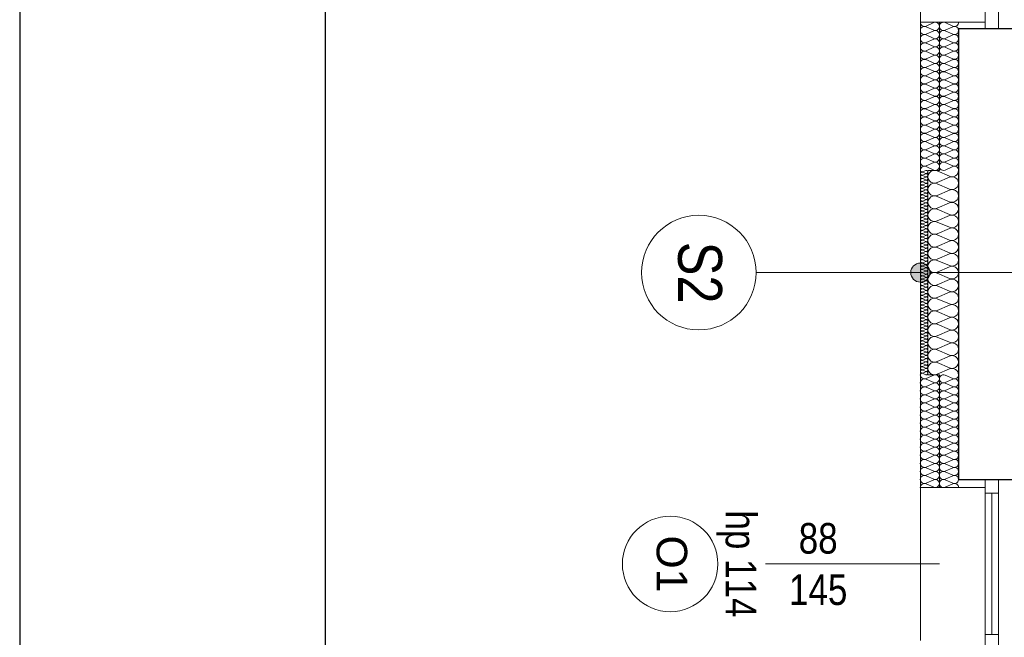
# Model space of a CAD drawing. Extents: x -558982 to 5119495, y -5290134 to 97908.
# Tile 222 of 256: x -444243 to -439088, y -15384 to -12152. Entities that reach past the tile are written whole.
import ezdxf

# ---------------------------------------------------------------- set-up
doc = ezdxf.new("R2010")
doc.units = 0
doc.header["$MEASUREMENT"] = 0
for name, color, linetype in [('$ IE TABELA', 7, 'Continuous'), ('Arch ocieplenie', 252, 'Continuous'), ('Arch opisy', 252, 'Continuous'), ('Inwent Izolacje', 252, 'Continuous')]:
    doc.layers.add(name, color=color, linetype=linetype)
for name, color, linetype, lineweight in [('Arch ocieplenie_Nr_Pióra__9', 252, 'Continuous', 13), ('Arch opisy okien_Nr_Pióra__9', 252, 'Continuous', 13), ('Arch opisy_Nr_Pióra__1', 252, 'Continuous', 25), ('Arch opisy_Nr_Pióra__21', 252, 'Continuous', 9), ('Arch opisy_Nr_Pióra__9', 252, 'Continuous', 13), ('Arch wykończenie_Nr_Pióra__3', 252, 'Continuous', 18), ('Inwent Izolacje_Nr_Pióra__2', 252, 'Continuous', 13), ('INWENT. OKNA_Nr_Pióra__21', 252, 'Continuous', 9), ('INWENT. OKNA_Nr_Pióra__5', 252, 'Continuous', 13), ('INWENT.ŚCIANY_Nr_Pióra__1', 252, 'Continuous', 25), ('INWENT.ŚCIANY_Nr_Pióra__2', 252, 'Continuous', 13), ('INWENT.ŚCIANY_Nr_Pióra__21', 252, 'Continuous', 9)]:
    doc.layers.add(name, color=color, linetype=linetype, lineweight=lineweight)
doc.styles.add('GENERATED_STYLE_10', font='arial.ttf')
doc.styles.add('GENERATED_STYLE_5', font='ARIALN.TTF')

# ---------------------------------------------------------------- blocks, each defined once
blk = doc.blocks.new('Izolacja cieplna 14_13', base_point=(-430484.9, 30572.6))
at = {"layer": 'Arch ocieplenie_Nr_Pióra__9', "linetype": 'Continuous'}
for p, q in [((-430456.9, 30571.9), (-430473, 30564.8)), ((-430473, 30563.4), (-430456.9, 30556.3)), ((-430456.9, 30554.9), (-430473, 30547.8)), ((-430473, 30546.4), (-430456.9, 30539.4)), ((-430456.9, 30537.9), (-430473, 30530.9)), ((-430473, 30529.4), (-430456.9, 30522.4)), ((-430456.9, 30520.9), (-430473, 30513.9)), ((-430473, 30512.5), (-430456.9, 30505.4)), ((-430456.9, 30504), (-430473, 30496.9)), ((-430473, 30495.5), (-430456.9, 30488.4)), ((-430456.9, 30487), (-430473, 30479.9)), ((-430473, 30478.5), (-430456.9, 30471.4)), ((-430456.9, 30470), (-430473, 30462.9)), ((-430473, 30461.5), (-430456.9, 30454.4)), ((-430456.9, 30453), (-430473, 30445.9)), ((-430473, 30444.5), (-430456.9, 30437.5)), ((-430456.9, 30436), (-430473, 30429)), ((-430473, 30427.5), (-430456.9, 30420.5)), ((-430456.9, 30419), (-430473, 30412)), ((-430473, 30410.5), (-430456.9, 30403.5)), ((-430456.9, 30402.1), (-430473, 30395)), ((-430473, 30393.6), (-430456.9, 30386.5)), ((-430456.9, 30385.1), (-430473, 30378)), ((-430473, 30376.6), (-430456.9, 30369.5)), ((-430456.9, 30368.1), (-430473, 30361)), ((-430473, 30359.6), (-430456.9, 30352.5)), ((-430456.9, 30351.1), (-430473, 30344)), ((-430473, 30342.6), (-430456.9, 30335.5)), ((-430456.9, 30334.1), (-430473, 30327.1)), ((-430473, 30325.6), (-430456.9, 30318.6)), ((-430456.9, 30317.1), (-430473, 30310.1)), ((-430473, 30308.6), (-430456.9, 30301.6)), ((-430456.9, 30300.2), (-430473, 30293.1)), ((-430473, 30291.7), (-430456.9, 30284.6)), ((-430456.9, 30283.2), (-430473, 30276.1)), ((-430473, 30274.7), (-430456.9, 30267.6)), ((-430456.9, 30266.2), (-430473, 30259.1)), ((-430473, 30257.7), (-430456.9, 30250.6)), ((-430456.9, 30249.2), (-430473, 30242.1)), ((-430473, 30240.7), (-430456.9, 30233.6)), ((-430456.9, 30232.2), (-430473, 30225.2)), ((-430473, 30223.7), (-430456.9, 30216.7)), ((-430456.9, 30215.2), (-430473, 30208.2)), ((-430473, 30206.7), (-430456.9, 30199.7)), ((-430456.9, 30198.2), (-430473, 30191.2)), ((-430473, 30189.8), (-430456.9, 30182.7)), ((-430456.9, 30181.3), (-430473, 30174.2)), ((-430473, 30172.8), (-430456.9, 30165.7)), ((-430456.9, 30164.3), (-430473, 30157.2)), ((-430473, 30155.8), (-430456.9, 30148.7)), ((-430456.9, 30147.3), (-430473, 30140.2)), ((-430473, 30138.8), (-430456.9, 30131.7)), ((-430456.9, 30130.3), (-430473, 30123.2)), ((-430473, 30121.8), (-430456.9, 30114.8)), ((-430456.9, 30113.3), (-430473, 30106.3)), ((-430473, 30104.8), (-430456.9, 30097.8)), ((-430456.9, 30096.3), (-430473, 30089.3)), ((-430473, 30087.9), (-430456.9, 30080.8)), ((-430456.9, 30079.4), (-430473, 30072.3)), ((-430473, 30070.9), (-430456.9, 30063.8)), ((-430456.9, 30062.4), (-430473, 30055.3)), ((-430473, 30053.9), (-430456.9, 30046.8)), ((-430456.9, 30045.4), (-430473, 30038.3)), ((-430473, 30036.9), (-430456.9, 30029.8)), ((-430456.9, 30028.4), (-430473, 30021.3)), ((-430473, 30019.9), (-430456.9, 30012.8)), ((-430456.9, 30011.4), (-430473, 30004.4)), ((-430473, 30002.9), (-430456.9, 29995.9)), ((-430456.9, 29994.4), (-430473, 29987.4)), ((-430473, 29985.9), (-430456.9, 29978.9)), ((-430456.9, 29977.5), (-430473, 29970.4)), ((-430473, 29969), (-430456.9, 29961.9)), ((-430456.9, 29960.5), (-430473, 29953.4)), ((-430473, 29952), (-430456.9, 29944.9)), ((-430456.9, 29943.5), (-430473, 29936.4)), ((-430473, 29935), (-430456.9, 29927.9)), ((-430456.9, 29926.5), (-430473, 29919.4)), ((-430473, 29918), (-430456.9, 29910.9)), ((-430456.9, 29909.5), (-430473, 29902.5)), ((-430473, 29901), (-430456.9, 29894)), ((-430456.9, 29892.5), (-430473, 29885.5)), ((-430473, 29884), (-430456.9, 29877)), ((-430456.9, 29875.5), (-430473, 29868.5)), ((-430473, 29867.1), (-430456.9, 29860)), ((-430456.9, 29858.6), (-430473, 29851.5)), ((-430473, 29850.1), (-430456.9, 29843)), ((-430456.9, 29841.6), (-430473, 29834.5)), ((-430473, 29833.1), (-430456.9, 29826)), ((-430456.9, 29824.6), (-430473, 29817.5)), ((-430473, 29816.1), (-430456.9, 29809)), ((-430456.9, 29807.6), (-430473, 29800.5)), ((-430473, 29799.1), (-430456.9, 29792.1)), ((-430456.9, 29790.6), (-430473, 29783.6)), ((-430473, 29782.1), (-430456.9, 29775.1)), ((-430456.9, 29773.6), (-430473, 29766.6)), ((-430473, 29765.2), (-430456.9, 29758.1)), ((-430456.9, 29756.7), (-430473, 29749.6)), ((-430473, 29748.2), (-430456.9, 29741.1)), ((-430456.9, 29739.7), (-430473, 29732.6)), ((-430473, 29731.2), (-430456.9, 29724.1)), ((-430456.9, 29722.7), (-430473, 29715.6)), ((-430473, 29714.2), (-430456.9, 29707.1)), ((-430456.9, 29705.7), (-430473, 29698.6)), ((-430473, 29697.2), (-430456.9, 29690.2)), ((-430456.9, 29688.7), (-430473, 29681.7)), ((-430473, 29680.2), (-430456.9, 29673.2)), ((-430456.9, 29671.7), (-430473, 29664.7)), ((-430473, 29663.2), (-430456.9, 29656.2)), ((-430456.9, 29654.8), (-430473, 29647.7)), ((-430473, 29646.3), (-430456.9, 29639.2)), ((-430456.9, 29637.8), (-430473, 29630.7)), ((-430473, 29629.3), (-430456.9, 29622.2)), ((-430456.9, 29620.8), (-430473, 29613.7)), ((-430473, 29612.3), (-430456.9, 29605.2)), ((-430456.9, 29603.8), (-430473, 29596.7)), ((-430473, 29595.3), (-430456.9, 29588.2)), ((-430456.9, 29586.8), (-430473, 29579.8)), ((-430473, 29578.3), (-430456.9, 29571.3)), ((-430456.9, 29569.8), (-430473, 29562.8)), ((-430473, 29561.3), (-430456.9, 29554.3)), ((-430456.9, 29552.9), (-430473, 29545.8)), ((-430473, 29544.4), (-430456.9, 29537.3)), ((-430456.9, 29535.9), (-430473, 29528.8)), ((-430473, 29527.4), (-430456.9, 29520.3)), ((-430456.9, 29518.9), (-430473, 29511.8)), ((-430473, 29510.4), (-430456.9, 29503.3))]:
    blk.add_line(p, q, dxfattribs=at)
for centre, start_param, end_param in [((-430476.4, 30572.6), 3.141593, 5.125182), ((-430453.5, 30564.1), 4.299595, 8.266775), ((-430476.4, 30555.6), 1.158004, 5.125183), ((-430476.4, 30538.6), 1.158004, 5.125183), ((-430476.4, 30521.7), 1.158004, 5.125183), ((-430453.5, 30547.1), 4.299595, 8.266775), ((-430453.5, 30530.2), 4.299595, 8.266775), ((-430453.5, 30513.2), 4.299595, 8.266775), ((-430476.4, 30504.7), 1.158004, 5.125183), ((-430476.4, 30487.7), 1.158004, 5.125183), ((-430476.4, 30470.7), 1.158004, 5.125183), ((-430453.5, 30496.2), 4.299595, 8.266775), ((-430453.5, 30479.2), 4.299595, 8.266775), ((-430453.5, 30462.2), 4.299595, 8.266775), ((-430476.4, 30453.7), 1.158004, 5.125183), ((-430476.4, 30436.7), 1.158004, 5.125183), ((-430476.4, 30419.8), 1.158004, 5.125183), ((-430453.5, 30445.2), 4.299595, 8.266775), ((-430453.5, 30428.2), 4.299595, 8.266775), ((-430453.5, 30411.3), 4.299595, 8.266775), ((-430476.4, 30402.8), 1.158004, 5.125183), ((-430476.4, 30385.8), 1.158004, 5.125183), ((-430476.4, 30368.8), 1.158004, 5.125183), ((-430453.5, 30394.3), 4.299595, 8.266775), ((-430453.5, 30377.3), 4.299595, 8.266775), ((-430453.5, 30360.3), 4.299595, 8.266775), ((-430476.4, 30351.8), 1.158004, 5.125183), ((-430476.4, 30334.8), 1.158004, 5.125183), ((-430476.4, 30317.8), 1.158004, 5.125183), ((-430453.5, 30343.3), 4.299595, 8.266775), ((-430453.5, 30326.3), 4.299595, 8.266775), ((-430453.5, 30309.4), 4.299595, 8.266775), ((-430476.4, 30300.9), 1.158004, 5.125183), ((-430476.4, 30283.9), 1.158004, 5.125183), ((-430476.4, 30266.9), 1.158004, 5.125183), ((-430453.5, 30292.4), 4.299595, 8.266775), ((-430453.5, 30275.4), 4.299595, 8.266775), ((-430453.5, 30258.4), 4.299595, 8.266775), ((-430476.4, 30249.9), 1.158004, 5.125183), ((-430476.4, 30232.9), 1.158004, 5.125183), ((-430476.4, 30215.9), 1.158004, 5.125183), ((-430453.5, 30241.4), 4.299595, 8.266775), ((-430453.5, 30224.4), 4.299595, 8.266775), ((-430453.5, 30207.5), 4.299595, 8.266775), ((-430476.4, 30199), 1.158004, 5.125183), ((-430476.4, 30182), 1.158004, 5.125183), ((-430476.4, 30165), 1.158004, 5.125183), ((-430453.5, 30190.5), 4.299595, 8.266775), ((-430453.5, 30173.5), 4.299595, 8.266775), ((-430453.5, 30156.5), 4.299595, 8.266775), ((-430476.4, 30148), 1.158004, 5.125183), ((-430476.4, 30131), 1.158004, 5.125183), ((-430476.4, 30114), 1.158004, 5.125183), ((-430453.5, 30139.5), 4.299595, 8.266775), ((-430453.5, 30122.5), 4.299595, 8.266775), ((-430453.5, 30105.5), 4.299595, 8.266775), ((-430476.4, 30097.1), 1.158004, 5.125183), ((-430476.4, 30080.1), 1.158004, 5.125183), ((-430476.4, 30063.1), 1.158004, 5.125183), ((-430453.5, 30088.6), 4.299595, 8.266775), ((-430453.5, 30071.6), 4.299595, 8.266775), ((-430453.5, 30054.6), 4.299595, 8.266775), ((-430476.4, 30046.1), 1.158004, 5.125183), ((-430476.4, 30029.1), 1.158004, 5.125183), ((-430476.4, 30012.1), 1.158004, 5.125183), ((-430453.5, 30037.6), 4.299595, 8.266775), ((-430453.5, 30020.6), 4.299595, 8.266775), ((-430453.5, 30003.6), 4.299595, 8.266775), ((-430476.4, 29995.2), 1.158004, 5.125183), ((-430476.4, 29978.2), 1.158004, 5.125183), ((-430476.4, 29961.2), 1.158004, 5.125183), ((-430476.4, 29944.2), 1.158004, 5.125183), ((-430453.5, 29986.7), 4.299595, 8.266775), ((-430453.5, 29969.7), 4.299595, 8.266775), ((-430453.5, 29952.7), 4.299595, 8.266775), ((-430476.4, 29927.2), 1.158004, 5.125183), ((-430476.4, 29910.2), 1.158004, 5.125183), ((-430476.4, 29893.2), 1.158004, 5.125183), ((-430453.5, 29935.7), 4.299595, 8.266775), ((-430453.5, 29918.7), 4.299595, 8.266775), ((-430453.5, 29901.7), 4.299595, 8.266775), ((-430476.4, 29876.3), 1.158004, 5.125183), ((-430476.4, 29859.3), 1.158004, 5.125183), ((-430476.4, 29842.3), 1.158004, 5.125183), ((-430453.5, 29884.8), 4.299595, 8.266775), ((-430453.5, 29867.8), 4.299595, 8.266775), ((-430453.5, 29850.8), 4.299595, 8.266775), ((-430476.4, 29825.3), 1.158004, 5.125183), ((-430476.4, 29808.3), 1.158004, 5.125183), ((-430476.4, 29791.3), 1.158004, 5.125183), ((-430453.5, 29833.8), 4.299595, 8.266775), ((-430453.5, 29816.8), 4.299595, 8.266775), ((-430453.5, 29799.8), 4.299595, 8.266775), ((-430476.4, 29774.4), 1.158004, 5.125183), ((-430476.4, 29757.4), 1.158004, 5.125183), ((-430476.4, 29740.4), 1.158004, 5.125183), ((-430453.5, 29782.8), 4.299595, 8.266775), ((-430453.5, 29765.9), 4.299595, 8.266775), ((-430453.5, 29748.9), 4.299595, 8.266775), ((-430476.4, 29723.4), 1.158004, 5.125183), ((-430476.4, 29706.4), 1.158004, 5.125183), ((-430476.4, 29689.4), 1.158004, 5.125183), ((-430453.5, 29731.9), 4.299595, 8.266775), ((-430453.5, 29714.9), 4.299595, 8.266775), ((-430453.5, 29697.9), 4.299595, 8.266775), ((-430476.4, 29672.5), 1.158004, 5.125183), ((-430476.4, 29655.5), 1.158004, 5.125183), ((-430476.4, 29638.5), 1.158004, 5.125183), ((-430453.5, 29680.9), 4.299595, 8.266775), ((-430453.5, 29664), 4.299595, 8.266775), ((-430453.5, 29647), 4.299595, 8.266775), ((-430476.4, 29621.5), 1.158004, 5.125183), ((-430476.4, 29604.5), 1.158004, 5.125183), ((-430476.4, 29587.5), 1.158004, 5.125183), ((-430453.5, 29630), 4.299595, 8.266775), ((-430453.5, 29613), 4.299595, 8.266775), ((-430453.5, 29596), 4.299595, 8.266775), ((-430476.4, 29570.5), 1.158004, 5.125183), ((-430476.4, 29553.6), 1.158004, 5.125183), ((-430476.4, 29536.6), 1.158004, 5.125183), ((-430453.5, 29579), 4.299595, 8.266775), ((-430453.5, 29562.1), 4.299595, 8.266775), ((-430453.5, 29545.1), 4.299595, 8.266775), ((-430476.4, 29519.6), 1.158004, 5.125183), ((-430476.4, 29502.6), 1.158004, 3.141593), ((-430453.5, 29528.1), 4.299595, 8.266775), ((-430453.5, 29511.1), 4.299595, 8.266775)]:
    blk.add_ellipse(centre, major_axis=(8.51, 0), ratio=0.99823, start_param=start_param, end_param=end_param, dxfattribs=at)
blk = doc.blocks.new('Izolacja cieplna 14_15', base_point=(-430484.9, 29502.6))
at = {"layer": 'Arch ocieplenie_Nr_Pióra__9', "linetype": 'Continuous'}
for p, q in [((-430414.7, 29500.8), (-430455.1, 29483.3)), ((-430455.1, 29479.8), (-430414.7, 29462.2)), ((-430414.7, 29458.7), (-430455.1, 29441.2)), ((-430455.1, 29437.6), (-430414.7, 29420.1)), ((-430414.7, 29416.6), (-430455.1, 29399)), ((-430455.1, 29395.5), (-430414.7, 29378)), ((-430414.7, 29374.4), (-430455.1, 29356.9)), ((-430455.1, 29353.3), (-430414.7, 29335.8)), ((-430414.7, 29332.3), (-430455.1, 29314.7)), ((-430455.1, 29311.2), (-430414.7, 29293.7)), ((-430414.7, 29290.1), (-430455.1, 29272.6)), ((-430455.1, 29269.1), (-430414.7, 29251.5)), ((-430414.7, 29248), (-430455.1, 29230.5)), ((-430455.1, 29226.9), (-430414.7, 29209.4)), ((-430414.7, 29205.8), (-430455.1, 29188.3)), ((-430455.1, 29184.8), (-430414.7, 29167.2)), ((-430414.7, 29163.7), (-430455.1, 29146.2)), ((-430455.1, 29142.6), (-430414.7, 29125.1)), ((-430414.7, 29121.6), (-430455.1, 29104)), ((-430455.1, 29100.5), (-430414.7, 29083)), ((-430414.7, 29079.4), (-430455.1, 29061.9)), ((-430455.1, 29058.3), (-430414.7, 29040.8)), ((-430414.7, 29037.3), (-430455.1, 29019.7)), ((-430455.1, 29016.2), (-430414.7, 28998.7)), ((-430414.7, 28995.1), (-430455.1, 28977.6)), ((-430455.1, 28974.1), (-430414.7, 28956.5)), ((-430414.7, 28953), (-430455.1, 28935.5)), ((-430455.1, 28931.9), (-430414.7, 28914.4))]:
    blk.add_line(p, q, dxfattribs=at)
for centre, start_param, end_param in [((-430463.7, 29502.6), 3.141593, 5.125182), ((-430406.2, 29481.5), 4.299595, 8.266775), ((-430463.7, 29460.5), 1.158004, 5.125183), ((-430463.7, 29418.3), 1.158004, 5.125183), ((-430406.2, 29439.4), 4.299595, 8.266775), ((-430463.7, 29376.2), 1.158004, 5.125183), ((-430406.2, 29397.3), 4.299595, 8.266775), ((-430463.7, 29334), 1.158004, 5.125183), ((-430406.2, 29355.1), 4.299595, 8.266775), ((-430406.2, 29313), 4.299595, 8.266775), ((-430463.7, 29291.9), 1.158004, 5.125183), ((-430406.2, 29270.8), 4.299595, 8.266775), ((-430463.7, 29249.8), 1.158004, 5.125183), ((-430406.2, 29228.7), 4.299595, 8.266775), ((-430463.7, 29207.6), 1.158004, 5.125183), ((-430463.7, 29165.5), 1.158004, 5.125183), ((-430406.2, 29186.5), 4.299595, 8.266775), ((-430463.7, 29123.3), 1.158004, 5.125183), ((-430406.2, 29144.4), 4.299595, 8.266775), ((-430463.7, 29081.2), 1.158004, 5.125183), ((-430406.2, 29102.3), 4.299595, 8.266775), ((-430406.2, 29060.1), 4.299595, 8.266775), ((-430463.7, 29039), 1.158004, 5.125183), ((-430406.2, 29018), 4.299595, 8.266775), ((-430463.7, 28996.9), 1.158004, 5.125183), ((-430463.7, 28954.8), 1.158004, 5.125183), ((-430406.2, 28975.8), 4.299595, 8.266775), ((-430463.7, 28912.6), 1.158004, 3.141593), ((-430406.2, 28933.7), 4.299595, 8.266775)]:
    blk.add_ellipse(centre, major_axis=(21.3, 0), ratio=0.990766, start_param=start_param, end_param=end_param, dxfattribs=at)
blk = doc.blocks.new('Izolacja cieplna 14_16', base_point=(-430484.9, 31347.6))
at = {"layer": 'Arch ocieplenie_Nr_Pióra__9', "linetype": 'Continuous'}
for p, q in [((-430414.7, 31345.8), (-430455.1, 31327.9)), ((-430455.1, 31324.3), (-430414.7, 31306.4)), ((-430414.7, 31302.7), (-430455.1, 31284.8)), ((-430455.1, 31281.2), (-430414.7, 31263.3)), ((-430414.7, 31259.7), (-430455.1, 31241.8)), ((-430455.1, 31238.2), (-430414.7, 31220.3)), ((-430414.7, 31216.6), (-430455.1, 31198.7)), ((-430455.1, 31195.1), (-430414.7, 31177.2)), ((-430414.7, 31173.6), (-430455.1, 31155.7)), ((-430455.1, 31152.1), (-430414.7, 31134.1)), ((-430414.7, 31130.5), (-430455.1, 31112.6)), ((-430455.1, 31109), (-430414.7, 31091.1)), ((-430414.7, 31087.5), (-430455.1, 31069.6)), ((-430455.1, 31065.9), (-430414.7, 31048)), ((-430414.7, 31044.4), (-430455.1, 31026.5)), ((-430455.1, 31022.9), (-430414.7, 31005)), ((-430414.7, 31001.4), (-430455.1, 30983.4)), ((-430455.1, 30979.8), (-430414.7, 30961.9)), ((-430414.7, 30958.3), (-430455.1, 30940.4)), ((-430455.1, 30936.8), (-430414.7, 30918.9)), ((-430414.7, 30915.2), (-430455.1, 30897.3)), ((-430455.1, 30893.7), (-430414.7, 30875.8)), ((-430414.7, 30872.2), (-430455.1, 30854.3)), ((-430455.1, 30850.7), (-430414.7, 30832.8)), ((-430414.7, 30829.1), (-430455.1, 30811.2)), ((-430455.1, 30807.6), (-430414.7, 30789.7)), ((-430414.7, 30786.1), (-430455.1, 30768.2)), ((-430455.1, 30764.6), (-430414.7, 30746.6)), ((-430414.7, 30743), (-430455.1, 30725.1)), ((-430455.1, 30721.5), (-430414.7, 30703.6)), ((-430414.7, 30700), (-430455.1, 30682.1)), ((-430455.1, 30678.4), (-430414.7, 30660.5)), ((-430414.7, 30656.9), (-430455.1, 30639)), ((-430455.1, 30635.4), (-430414.7, 30617.5)), ((-430414.7, 30613.9), (-430455.1, 30595.9)), ((-430455.1, 30592.3), (-430414.7, 30574.4))]:
    blk.add_line(p, q, dxfattribs=at)
for centre, start_param, end_param in [((-430463.7, 31347.6), 4.712389, 6.695979), ((-430406.2, 31326.1), 5.870392, 9.837571), ((-430463.7, 31304.6), 2.7288, 6.695979), ((-430406.2, 31283), 5.870392, 9.837571), ((-430463.7, 31261.5), 2.7288, 6.695979), ((-430406.2, 31240), 5.870392, 9.837571), ((-430463.7, 31218.4), 2.7288, 6.695979), ((-430463.7, 31175.4), 2.7288, 6.695979), ((-430406.2, 31196.9), 5.870392, 9.837571), ((-430463.7, 31132.3), 2.7288, 6.695979), ((-430406.2, 31153.9), 5.870392, 9.837571), ((-430463.7, 31089.3), 2.7288, 6.695979), ((-430406.2, 31110.8), 5.870392, 9.837571), ((-430406.2, 31067.8), 5.870392, 9.837571), ((-430463.7, 31046.2), 2.7288, 6.695979), ((-430406.2, 31024.7), 5.870392, 9.837571), ((-430463.7, 31003.2), 2.7288, 6.695979), ((-430406.2, 30981.6), 5.870392, 9.837571), ((-430463.7, 30960.1), 2.7288, 6.695979), ((-430463.7, 30917.1), 2.7288, 6.695979), ((-430406.2, 30938.6), 5.870392, 9.837571), ((-430463.7, 30874), 2.7288, 6.695979), ((-430406.2, 30895.5), 5.870392, 9.837571), ((-430463.7, 30830.9), 2.7288, 6.695979), ((-430406.2, 30852.5), 5.870392, 9.837571), ((-430406.2, 30809.4), 5.870392, 9.837571), ((-430463.7, 30787.9), 2.7288, 6.695979), ((-430406.2, 30766.4), 5.870392, 9.837571), ((-430463.7, 30744.8), 2.7288, 6.695979), ((-430406.2, 30723.3), 5.870392, 9.837571), ((-430463.7, 30701.8), 2.7288, 6.695979), ((-430463.7, 30658.7), 2.7288, 6.695979), ((-430406.2, 30680.3), 5.870392, 9.837571), ((-430463.7, 30615.7), 2.7288, 6.695979), ((-430406.2, 30637.2), 5.870392, 9.837571), ((-430463.7, 30572.6), 2.7288, 4.712389), ((-430406.2, 30594.1), 5.870392, 9.837571)]:
    blk.add_ellipse(centre, major_axis=(0, -21.5), ratio=0.987924, start_param=start_param, end_param=end_param, dxfattribs=at)
blk = doc.blocks.new('Izolacja cieplna 14_266', base_point=(-430284.9, 30572.6))
at = {"layer": 'Inwent Izolacje_Nr_Pióra__2', "linetype": 'Continuous'}
for p, q in [((-430314.7, 31327.9), (-430355.1, 31345.8)), ((-430355.1, 31306.4), (-430314.7, 31324.3)), ((-430314.7, 31284.8), (-430355.1, 31302.7)), ((-430355.1, 31263.3), (-430314.7, 31281.2)), ((-430314.7, 31241.8), (-430355.1, 31259.7)), ((-430355.1, 31220.3), (-430314.7, 31238.2)), ((-430314.7, 31198.7), (-430355.1, 31216.6)), ((-430355.1, 31177.2), (-430314.7, 31195.1)), ((-430314.7, 31155.7), (-430355.1, 31173.6)), ((-430355.1, 31134.1), (-430314.7, 31152.1)), ((-430314.7, 31112.6), (-430355.1, 31130.5)), ((-430355.1, 31091.1), (-430314.7, 31109)), ((-430314.7, 31069.6), (-430355.1, 31087.5)), ((-430355.1, 31048), (-430314.7, 31065.9)), ((-430314.7, 31026.5), (-430355.1, 31044.4)), ((-430355.1, 31005), (-430314.7, 31022.9)), ((-430314.7, 30983.4), (-430355.1, 31001.4)), ((-430355.1, 30961.9), (-430314.7, 30979.8)), ((-430314.7, 30940.4), (-430355.1, 30958.3)), ((-430355.1, 30918.9), (-430314.7, 30936.8)), ((-430314.7, 30897.3), (-430355.1, 30915.2)), ((-430355.1, 30875.8), (-430314.7, 30893.7)), ((-430314.7, 30854.3), (-430355.1, 30872.2)), ((-430355.1, 30832.8), (-430314.7, 30850.7)), ((-430314.7, 30811.2), (-430355.1, 30829.1)), ((-430355.1, 30789.7), (-430314.7, 30807.6)), ((-430314.7, 30768.2), (-430355.1, 30786.1)), ((-430355.1, 30746.6), (-430314.7, 30764.6)), ((-430314.7, 30725.1), (-430355.1, 30743)), ((-430355.1, 30703.6), (-430314.7, 30721.5)), ((-430314.7, 30682.1), (-430355.1, 30700)), ((-430355.1, 30660.5), (-430314.7, 30678.4)), ((-430314.7, 30639), (-430355.1, 30656.9)), ((-430355.1, 30617.5), (-430314.7, 30635.4)), ((-430314.7, 30595.9), (-430355.1, 30613.9)), ((-430355.1, 30574.4), (-430314.7, 30592.3))]:
    blk.add_line(p, q, dxfattribs=at)
for centre, start_param, end_param in [((-430363.7, 31326.1), 5.870392, 9.837571), ((-430306.2, 31347.6), 2.7288, 4.712389), ((-430363.7, 31283), 5.870392, 9.837571), ((-430306.2, 31304.6), 2.7288, 6.695979), ((-430363.7, 31240), 5.870392, 9.837571), ((-430306.2, 31261.5), 2.7288, 6.695979), ((-430363.7, 31196.9), 5.870392, 9.837571), ((-430306.2, 31218.4), 2.7288, 6.695979), ((-430306.2, 31175.4), 2.7288, 6.695979), ((-430363.7, 31153.9), 5.870392, 9.837571), ((-430306.2, 31132.3), 2.7288, 6.695979), ((-430363.7, 31110.8), 5.870392, 9.837571), ((-430363.7, 31067.7), 5.870392, 9.837571), ((-430306.2, 31089.3), 2.7288, 6.695979), ((-430363.7, 31024.7), 5.870392, 9.837571), ((-430306.2, 31046.2), 2.7288, 6.695979), ((-430363.7, 30981.6), 5.870392, 9.837571), ((-430306.2, 31003.2), 2.7288, 6.695979), ((-430363.7, 30938.6), 5.870392, 9.837571), ((-430306.2, 30960.1), 2.7288, 6.695979), ((-430306.2, 30917.1), 2.7288, 6.695979), ((-430363.7, 30895.5), 5.870392, 9.837571), ((-430306.2, 30874), 2.7288, 6.695979), ((-430363.7, 30852.5), 5.870392, 9.837571), ((-430363.7, 30809.4), 5.870392, 9.837571), ((-430306.2, 30830.9), 2.7288, 6.695979), ((-430363.7, 30766.4), 5.870392, 9.837571), ((-430306.2, 30787.9), 2.7288, 6.695979), ((-430363.7, 30723.3), 5.870392, 9.837571), ((-430306.2, 30744.8), 2.7288, 6.695979), ((-430363.7, 30680.2), 5.870392, 9.837571), ((-430306.2, 30701.8), 2.7288, 6.695979), ((-430306.2, 30658.7), 2.7288, 6.695979), ((-430363.7, 30637.2), 5.870392, 9.837571), ((-430306.2, 30615.7), 2.7288, 6.695979), ((-430363.7, 30594.1), 5.870392, 9.837571), ((-430306.2, 30572.6), 4.712389, 6.695979)]:
    blk.add_ellipse(centre, major_axis=(0, 21.5), ratio=0.987924, start_param=start_param, end_param=end_param, dxfattribs=at)
blk = doc.blocks.new('Izolacja cieplna 14_267', base_point=(-430284.9, 28912.6))
at = {"layer": 'Inwent Izolacje_Nr_Pióra__2', "linetype": 'Continuous'}
for p, q in [((-430314.7, 29483.3), (-430355.1, 29500.8)), ((-430355.1, 29462.2), (-430314.7, 29479.8)), ((-430314.7, 29441.2), (-430355.1, 29458.7)), ((-430355.1, 29420.1), (-430314.7, 29437.6)), ((-430314.7, 29399), (-430355.1, 29416.6)), ((-430355.1, 29378), (-430314.7, 29395.5)), ((-430314.7, 29356.9), (-430355.1, 29374.4)), ((-430355.1, 29335.8), (-430314.7, 29353.3)), ((-430314.7, 29314.7), (-430355.1, 29332.3)), ((-430355.1, 29293.7), (-430314.7, 29311.2)), ((-430314.7, 29272.6), (-430355.1, 29290.1)), ((-430355.1, 29251.5), (-430314.7, 29269.1)), ((-430314.7, 29230.5), (-430355.1, 29248)), ((-430355.1, 29209.4), (-430314.7, 29226.9)), ((-430314.7, 29188.3), (-430355.1, 29205.8)), ((-430355.1, 29167.2), (-430314.7, 29184.8)), ((-430314.7, 29146.2), (-430355.1, 29163.7)), ((-430355.1, 29125.1), (-430314.7, 29142.6)), ((-430314.7, 29104), (-430355.1, 29121.6)), ((-430355.1, 29083), (-430314.7, 29100.5)), ((-430314.7, 29061.9), (-430355.1, 29079.4)), ((-430355.1, 29040.8), (-430314.7, 29058.3)), ((-430314.7, 29019.7), (-430355.1, 29037.3)), ((-430355.1, 28998.7), (-430314.7, 29016.2)), ((-430314.7, 28977.6), (-430355.1, 28995.1)), ((-430355.1, 28956.5), (-430314.7, 28974.1)), ((-430314.7, 28935.5), (-430355.1, 28953)), ((-430355.1, 28914.4), (-430314.7, 28931.9))]:
    blk.add_line(p, q, dxfattribs=at)
for centre, start_param, end_param in [((-430363.7, 29481.5), 4.299595, 8.266775), ((-430306.2, 29502.6), 1.158004, 3.141593), ((-430363.7, 29439.4), 4.299595, 8.266775), ((-430306.2, 29460.5), 1.158004, 5.125183), ((-430306.2, 29418.3), 1.158004, 5.125183), ((-430363.7, 29397.3), 4.299595, 8.266775), ((-430306.2, 29376.2), 1.158004, 5.125183), ((-430363.7, 29355.1), 4.299595, 8.266775), ((-430363.7, 29313), 4.299595, 8.266775), ((-430306.2, 29334), 1.158004, 5.125183), ((-430363.7, 29270.8), 4.299595, 8.266775), ((-430306.2, 29291.9), 1.158004, 5.125183), ((-430363.7, 29228.7), 4.299595, 8.266775), ((-430306.2, 29249.8), 1.158004, 5.125183), ((-430363.7, 29186.5), 4.299595, 8.266775), ((-430306.2, 29207.6), 1.158004, 5.125183), ((-430306.2, 29165.5), 1.158004, 5.125183), ((-430363.7, 29144.4), 4.299595, 8.266775), ((-430306.2, 29123.3), 1.158004, 5.125183), ((-430363.7, 29102.3), 4.299595, 8.266775), ((-430363.7, 29060.1), 4.299595, 8.266775), ((-430306.2, 29081.2), 1.158004, 5.125183), ((-430363.7, 29018), 4.299595, 8.266775), ((-430306.2, 29039), 1.158004, 5.125183), ((-430363.7, 28975.8), 4.299595, 8.266775), ((-430306.2, 28996.9), 1.158004, 5.125183), ((-430306.2, 28954.8), 1.158004, 5.125183), ((-430363.7, 28933.7), 4.299595, 8.266775), ((-430306.2, 28912.6), 3.141593, 5.125182)]:
    blk.add_ellipse(centre, major_axis=(-21.3, 0), ratio=0.990766, start_param=start_param, end_param=end_param, dxfattribs=at)
blk = doc.blocks.new('Izolacja cieplna 14_268', base_point=(-430284.9, 29502.6))
at = {"layer": 'Inwent Izolacje_Nr_Pióra__2', "linetype": 'Continuous'}
for p, q in [((-430332.6, 30542), (-430397.3, 30569.8)), ((-430397.3, 30508.5), (-430332.6, 30536.4)), ((-430332.6, 30475.1), (-430397.3, 30502.9)), ((-430397.3, 30441.7), (-430332.6, 30469.5)), ((-430332.6, 30408.2), (-430397.3, 30436.1)), ((-430397.3, 30374.8), (-430332.6, 30402.6)), ((-430332.6, 30341.4), (-430397.3, 30369.2)), ((-430397.3, 30307.9), (-430332.6, 30335.7)), ((-430332.6, 30274.5), (-430397.3, 30302.3)), ((-430397.3, 30241), (-430332.6, 30268.9)), ((-430332.6, 30207.6), (-430397.3, 30235.4)), ((-430397.3, 30174.2), (-430332.6, 30202)), ((-430332.6, 30140.7), (-430397.3, 30168.6)), ((-430397.3, 30107.3), (-430332.6, 30135.1)), ((-430332.6, 30073.9), (-430397.3, 30101.7)), ((-430397.3, 30040.4), (-430332.6, 30068.2)), ((-430332.6, 30007), (-430397.3, 30034.8)), ((-430397.3, 29973.5), (-430332.6, 30001.4)), ((-430332.6, 29940.1), (-430397.3, 29967.9)), ((-430397.3, 29906.7), (-430332.6, 29934.5)), ((-430332.6, 29873.2), (-430397.3, 29901.1)), ((-430397.3, 29839.8), (-430332.6, 29867.6)), ((-430332.6, 29806.4), (-430397.3, 29834.2)), ((-430397.3, 29772.9), (-430332.6, 29800.7)), ((-430332.6, 29739.5), (-430397.3, 29767.3)), ((-430397.3, 29706), (-430332.6, 29733.9)), ((-430332.6, 29672.6), (-430397.3, 29700.4)), ((-430397.3, 29639.2), (-430332.6, 29667)), ((-430332.6, 29605.7), (-430397.3, 29633.6)), ((-430397.3, 29572.3), (-430332.6, 29600.1)), ((-430332.6, 29538.9), (-430397.3, 29566.7)), ((-430397.3, 29505.4), (-430332.6, 29533.2))]:
    blk.add_line(p, q, dxfattribs=at)
for centre, start_param, end_param in [((-430410.9, 30539.2), 4.299595, 8.266775), ((-430319, 30572.6), 1.158004, 3.141593), ((-430319, 30505.7), 1.158004, 5.125183), ((-430410.9, 30472.3), 4.299595, 8.266775), ((-430319, 30438.9), 1.158004, 5.125183), ((-430410.9, 30405.4), 4.299595, 8.266775), ((-430410.9, 30338.5), 4.299595, 8.266775), ((-430319, 30372), 1.158004, 5.125183), ((-430319, 30305.1), 1.158004, 5.125183), ((-430410.9, 30271.7), 4.299595, 8.266775), ((-430319, 30238.2), 1.158004, 5.125183), ((-430410.9, 30204.8), 4.299595, 8.266775), ((-430410.9, 30137.9), 4.299595, 8.266775), ((-430319, 30171.4), 1.158004, 5.125183), ((-430319, 30104.5), 1.158004, 5.125183), ((-430410.9, 30071), 4.299595, 8.266775), ((-430319, 30037.6), 1.158004, 5.125183), ((-430410.9, 30004.2), 4.299595, 8.266775), ((-430319, 29970.7), 1.158004, 5.125183), ((-430410.9, 29937.3), 4.299595, 8.266775), ((-430410.9, 29870.4), 4.299595, 8.266775), ((-430319, 29903.9), 1.158004, 5.125183), ((-430319, 29837), 1.158004, 5.125183), ((-430410.9, 29803.5), 4.299595, 8.266775), ((-430319, 29770.1), 1.158004, 5.125183), ((-430410.9, 29736.7), 4.299595, 8.266775), ((-430410.9, 29669.8), 4.299595, 8.266775), ((-430319, 29703.2), 1.158004, 5.125183), ((-430319, 29636.4), 1.158004, 5.125183), ((-430410.9, 29602.9), 4.299595, 8.266775), ((-430319, 29569.5), 1.158004, 5.125183), ((-430410.9, 29536), 4.299595, 8.266775), ((-430319, 29502.6), 3.141593, 5.125182)]:
    blk.add_ellipse(centre, major_axis=(-34, 0), ratio=0.982632, start_param=start_param, end_param=end_param, dxfattribs=at)
blk = doc.blocks.new('Linia_60', base_point=(-430484.9, 30037.6))
at = {"layer": 'Arch opisy_Nr_Pióra__21', "linetype": 'Continuous'}
blk.add_line((-430484.9, 30037.6), (-431344.7, 30037.6), dxfattribs=at)
blk.add_circle((-431644.7, 30037.6), 300, dxfattribs=at)
blk = doc.blocks.new('Linia_61', base_point=(-429844.9, 30037.6))
at = {"layer": 'Arch opisy_Nr_Pióra__21', "linetype": 'Continuous'}
for points in [[(-430434.9, 30037.6), (-430438.8, 30056.7), (-430449.6, 30073), (-430465.8, 30083.8), (-430484.9, 30087.6), (-430504.1, 30083.8), (-430520.3, 30073), (-430531.1, 30056.7), (-430534.9, 30037.6), (-430531.1, 30018.5), (-430520.3, 30002.3), (-430504.1, 29991.4), (-430484.9, 29987.6), (-430465.8, 29991.4), (-430449.6, 30002.3), (-430438.8, 30018.5)], [(-429794.9, 30037.6), (-429798.8, 30056.7), (-429809.6, 30073), (-429825.8, 30083.8), (-429844.9, 30087.6), (-429864.1, 30083.8), (-429880.3, 30073), (-429891.1, 30056.7), (-429894.9, 30037.6), (-429891.1, 30018.5), (-429880.3, 30002.3), (-429864.1, 29991.4), (-429844.9, 29987.6), (-429825.8, 29991.4), (-429809.6, 30002.3), (-429798.8, 30018.5)]]:
    blk.add_hatch(color=256, dxfattribs=at).paths.add_polyline_path(points, flags=0)
blk.add_line((-429894.9, 30037.6), (-430434.9, 30037.6), dxfattribs=at)
for centre in [(-430484.9, 30037.6), (-429844.9, 30037.6)]:
    blk.add_circle(centre, 50, dxfattribs=at)
blk = doc.blocks.new('a3eee')
at = {"layer": '$ IE TABELA'}
for p, q in [((19730.76, 4176.8), (19730.76, 1206.8)), ((19890.76, 4096.8), (19890.76, 1286.8))]:
    blk.add_line(p, q, dxfattribs=at)

msp = doc.modelspace()

# ---------------------------------------------------------------- linework, layer by layer
at = {"layer": 'Arch opisy_Nr_Pióra__9', "linetype": 'Continuous'}
msp.add_circle((-440837.5, -15000.6), 250, dxfattribs=at)
at = {"layer": 'Arch wykończenie_Nr_Pióra__3', "linetype": 'Continuous'}
for p, q in [((-439527.5, -12165.6), (-439187.5, -12165.6)), ((-439527.5, -12165.6), (-439527.5, -14600.6)), ((-439527.5, -14600.6), (-439187.5, -14600.6))]:
    msp.add_line(p, q, dxfattribs=at)
at = {"layer": 'INWENT. OKNA_Nr_Pióra__5', "linetype": 'Continuous'}
for p, q in [((-439187.5, -11340.6), (-439187.5, -12200.6)), ((-439117.5, -11340.6), (-439117.5, -12200.6)), ((-439117.5, -12200.6), (-439187.5, -12200.6)), ((-439117.5, -14560.6), (-439187.5, -14560.6)), ((-439187.5, -14560.6), (-439187.5, -15440.6)), ((-439117.5, -14560.6), (-439117.5, -15440.6)), ((-439117.5, -14630.6), (-439187.5, -14630.6)), ((-439152.5, -14630.6), (-439152.5, -15370.6)), ((-439427.5, -15000.6), (-440337.5, -15000.6)), ((-439117.5, -15370.6), (-439187.5, -15370.6))]:
    msp.add_line(p, q, dxfattribs=at)
at = {"layer": 'INWENT.ŚCIANY_Nr_Pióra__1', "linetype": 'Continuous'}
for p, q in [((-438887.5, -12200.6), (-439327.5, -12200.6)), ((-439327.5, -12200.6), (-439327.5, -14560.6)), ((-438887.5, -14560.6), (-439327.5, -14560.6))]:
    msp.add_line(p, q, dxfattribs=at)
at = {"layer": 'INWENT.ŚCIANY_Nr_Pióra__2', "linetype": 'Continuous'}
for p, q in [((-439427.5, -12940.6), (-439427.5, -12165.6)), ((-439487.5, -12940.6), (-439427.5, -12940.6)), ((-439487.5, -12940.6), (-439487.5, -14010.6)), ((-439487.5, -14010.6), (-439427.5, -14010.6)), ((-439427.5, -14010.6), (-439427.5, -14600.6))]:
    msp.add_line(p, q, dxfattribs=at)
at = {"layer": 'INWENT.ŚCIANY_Nr_Pióra__21', "linetype": 'Continuous'}
for p, q in [((-439527.5, -11375.6), (-439527.5, -12165.6)), ((-439527.5, -15400.6), (-439527.5, -14600.6))]:
    msp.add_line(p, q, dxfattribs=at)

# ---------------------------------------------------------------- block references
at = {"layer": '$ IE TABELA', "transparency": 33554687, "xscale": 10, "yscale": 10, "zscale": 10}
msp.add_blockref('a3eee', (-641551, -41549.1), dxfattribs=at)
at = {"layer": 'Arch ocieplenie', "color": 104, "linetype": 'Continuous', "lineweight": 13, "true_color": 0x029e21}
for name, p in [('Izolacja cieplna 14_16', (-439527.5, -12165.6)), ('Izolacja cieplna 14_13', (-439527.5, -12940.6)), ('Izolacja cieplna 14_15', (-439527.5, -14010.6))]:
    msp.add_blockref(name, p, dxfattribs=at)
at = {"layer": 'Arch opisy', "linetype": 'Continuous'}
for name, p in [('Linia_60', (-439527.5, -13475.6)), ('Linia_61', (-438887.5, -13475.6))]:
    msp.add_blockref(name, p, dxfattribs=at)
at = {"layer": 'Inwent Izolacje', "color": 104, "linetype": 'Continuous', "lineweight": 13, "true_color": 0x029e21}
for name, p in [('Izolacja cieplna 14_266', (-439327.5, -12940.6)), ('Izolacja cieplna 14_268', (-439327.5, -14010.6)), ('Izolacja cieplna 14_267', (-439327.5, -14600.6))]:
    msp.add_blockref(name, p, dxfattribs=at)

# ---------------------------------------------------------------- texts
at = {"layer": 'Arch opisy okien_Nr_Pióra__9', "linetype": 'Continuous', "insert": (-440748.4, -15000.6), "char_height": 160, "attachment_point": 2, "rotation": 270, "style": 'GENERATED_STYLE_10'}
msp.add_mtext('{O1}', dxfattribs=at)
at = {"layer": 'Arch opisy_Nr_Pióra__1', "linetype": 'Continuous', "insert": (-440565.9, -13475.6), "char_height": 230, "attachment_point": 2, "rotation": 270, "style": 'GENERATED_STYLE_5'}
msp.add_mtext('{S2}', dxfattribs=at)
at = {"layer": 'INWENT. OKNA_Nr_Pióra__21', "linetype": 'Continuous', "insert": (-440386.9, -15000.6), "char_height": 160, "attachment_point": 2, "rotation": 270, "style": 'GENERATED_STYLE_5'}
msp.add_mtext('{hp 114}', dxfattribs=at)
at = {"layer": 'INWENT. OKNA_Nr_Pióra__21', "linetype": 'Continuous', "insert": (-440062.5, -14786.4), "char_height": 160, "width": 709.227, "attachment_point": 2, "line_spacing_factor": 1.007581, "style": 'GENERATED_STYLE_5'}
msp.add_mtext('{88\\P145}', dxfattribs=at)

doc.saveas('drawing.dxf')
